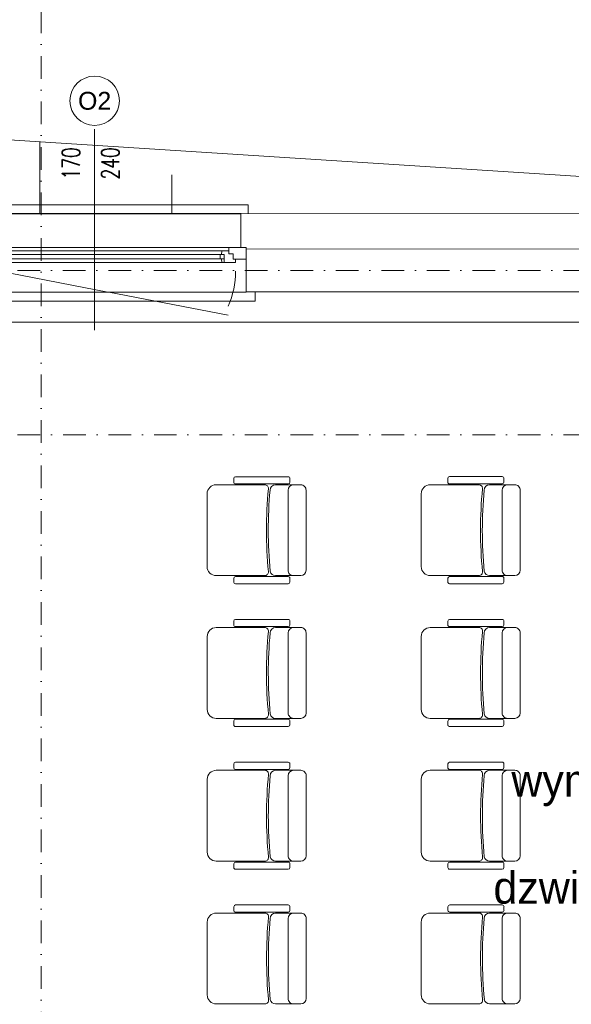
# Model space of a CAD drawing. Header units: centimetres. Extents: x -122 to 72759, y 3298 to 43172.
# Tile 81 of 243: x 34972 to 35281, y 11980 to 12532. Entities that reach past the tile are written whole.
import ezdxf
from ezdxf import colors
from ezdxf.entities.mleader import LeaderData, LeaderLine
from ezdxf.enums import TextEntityAlignment as Align
from ezdxf.lldxf.tags import DXFTag
from ezdxf.math import Vec2, Vec3

# ---------------------------------------------------------------- set-up
doc = ezdxf.new("R2010")
doc.units = ezdxf.units.CM
doc.header["$MEASUREMENT"] = 0
doc.linetypes.add('DASHDOT', pattern=[25.4, 12.7, -6.35, 0, -6.35])
doc.layers.get('0').update_dxf_attribs({"lineweight": 5})
for name, color, linetype, lineweight in [('0-LINIA CIENKA', 7, 'Continuous', 5), ('0-LINIA ŚREDNIA', 7, 'Continuous', 5), ('0-OSIE', 7, 'DASHDOT', 5), ('_ nowe meble', 7, 'Continuous', 5), ('_ ściany konstrukcyjne', 7, 'Continuous', 5), ('A_izol-termiczna', 7, 'ZIGZAG', 5), ('A_okna', 7, 'Continuous', 5), ('A_okna opis', 7, 'Continuous', 5), ('A_okna otwarcie', 7, 'DASH', 5), ('A_okna symbol', 7, 'Continuous', 5), ('A_parapety', 7, 'Continuous', 5), ('A_przerywane', 7, 'DASH', 5), ('A_sciany', 7, 'Continuous', 5), ('istniejące hatch', 7, 'Continuous', 5), ('KT_KLIM Opis', 7, 'Continuous', 9), ('ZZZ_Xref', 7, 'Continuous', 5)]:
    doc.layers.add(name, color=color, linetype=linetype, lineweight=lineweight)
doc.styles.add('Arial', font='arial.ttf', dxfattribs={"height": 450})
doc.styles.add('MBC_0250', font='txt', dxfattribs={"height": 250})
doc.styles.add('ROMANS', font='romans.shx', dxfattribs={"width": 0.8, "height": 15})
doc.styles.get("Standard").update_dxf_attribs({"font": 'ARIAL.TTF'})
tags = doc.linetypes.add('DASH', pattern=[15, 10, -5]).pattern_tags.tags
tags[6:7] = [DXFTag(74, 4), DXFTag(75, 0), DXFTag(340, '0'), DXFTag(46, 0.0), DXFTag(50, 0.0), DXFTag(44, 0.0), DXFTag(45, 0.0)]
tags[4:5] = [DXFTag(74, 4), DXFTag(75, 0), DXFTag(340, '0'), DXFTag(46, 0.0), DXFTag(50, 0.0), DXFTag(44, 0.0), DXFTag(45, 0.0)]
doc.linetypes.add('ZIGZAG', pattern='A,0.0001,-0.2,[131,ltypeshp.shx,S=0.2,R=0,X=-0.2,Y=0],-0.4,[131,ltypeshp.shx,S=0.2,R=180,X=0.2,Y=0],-0.2', length=0.8001)

# ---------------------------------------------------------------- blocks, each defined once
blk = doc.blocks.new('*U1227')
at = {"layer": 'A_okna symbol'}
blk.add_circle((0, 82.27), 13.85, dxfattribs=at)
at = {"layer": 'A_okna opis', "style": 'ROMANS', "width": 0.7}
for tag, p in [('H', (-3.76, 47.17)), ('S', (18.23, 47.17))]:
    blk.add_attdef(tag, text='', height=10, rotation=270, dxfattribs=at).set_placement(p, align=Align.TOP_CENTER)
at = {"layer": 'A_okna symbol', "style": 'Arial'}
blk.add_attdef('SYMBOL', text='', height=10, dxfattribs=at).set_placement((0, 82.27), align=Align.MIDDLE_CENTER)
at = {"layer": 'A_okna symbol'}
blk.add_attdef('HP=', (-11.63, -44.95), '', height=10, rotation=360, dxfattribs=at)
at = {"color": 7, "lineweight": 40, "true_color": 0xffffff}
blk.add_wipeout([(82, 19), (-82, 19), (-82, 0), (-85, 0), (-85, -25), (85, -25), (85, 0), (82, 0)], dxfattribs=at)
at = {"color": 8, "linetype": 'Continuous', "lineweight": 5}
blk.add_line((0, 66.42), (0, -46.34), dxfattribs=at)
for p, q in [((-85, 0), (-75.2, 0)), ((-85, -6.5), (-85, 0)), ((-75.2, 0), (-75.2, -3.5)), ((-75.2, -3.5), (-77.6, -3.5)), ((-77.6, -3.5), (-77.6, -6.5)), ((-75.2, -1.9), (-71.46, -1.9)), ((-70.39, -3.89), (-72.7, -3.89)), ((-72.7, -8.3), (-72.7, -3.89)), ((-71, -3.89), (-71.46, -1.9)), ((-70.39, -3.89), (-70.39, -6.3)), ((70.39, -3.89), (-70.39, -3.89)), ((70.39, -3.89), (72.7, -3.89)), ((70.39, -3.89), (70.39, -6.3)), ((71, -3.89), (71.46, -1.9)), ((75.2, -1.9), (71.46, -1.9)), ((72.7, -8.3), (72.7, -3.89)), ((85, 0), (75.2, 0)), ((75.2, 0), (75.2, -3.5)), ((75.2, -3.5), (77.6, -3.5)), ((77.6, -3.5), (77.6, -6.5)), ((85, -6.5), (85, 0)), ((-77.6, -6.5), (-85, -6.5)), ((-79, -8.3), (-79, -6.5)), ((-79, -8.3), (-71.44, -8.3)), ((-70.39, -6.3), (-72.7, -6.3)), ((-72.7, -8.3), (-72.7, -6.3)), ((-71, -6.3), (-71.44, -8.3)), ((-70.44, -6.3), (70.39, -6.3)), ((70.39, -6.3), (72.7, -6.3)), ((71, -6.3), (71.44, -8.3)), ((79, -8.3), (71.44, -8.3)), ((72.7, -8.3), (72.7, -6.3)), ((77.6, -6.5), (85, -6.5)), ((79, -8.3), (79, -6.5))]:
    blk.add_line(p, q)
at = {"lineweight": 5}
for p, q in [((75.2, 0), (-75.2, 0)), ((-71.46, -1.9), (71.46, -1.9)), ((-71.44, -8.3), (71.44, -8.3))]:
    blk.add_line(p, q, dxfattribs=at)
for points in [[(-82, 0), (-82, 19)], [(82, 0), (82, 19)]]:
    blk.add_lwpolyline(points)
at = {"layer": 'A_izol-termiczna', "linetype": 'Continuous'}
for p, q in [((-81, 0), (-85, 0)), ((81, 0), (85, 0))]:
    blk.add_line(p, q, dxfattribs=at)
at = {"layer": 'A_okna otwarcie', "ltscale": 0.5}
blk.add_line((79, -8.3), (-74.87, -37.88), dxfattribs=at)
blk.add_arc((-30.23, -13.24), 48.77, 180.0708, 203.7505, dxfattribs=at)
at = {"layer": 'A_parapety'}
for points in [[(-86, 19), (-86, 24), (86, 24), (86, 19)], [(-90, -25), (-90, -30), (90, -30), (90, -25)]]:
    blk.add_lwpolyline(points, dxfattribs=at)
at = {"layer": 'A_przerywane'}
for p, q in [((82, 19), (-82, 19)), ((85, -25), (-85, -25))]:
    blk.add_line(p, q, dxfattribs=at)
at = {"layer": 'A_sciany'}
for p, q in [((-85, -25), (-85, 0)), ((85, -25), (85, 0))]:
    blk.add_line(p, q, dxfattribs=at)
blk = doc.blocks.new('G$CA1DC9C89')
at = {"layer": '0-LINIA CIENKA', "lineweight": 5, "ltscale": 100}
for p, q in [((436.01, 1655.94), (463.31, 1655.94)), ((445.88, 1657.45), (445.88, 1659.47)), ((446.89, 1660.48), (476.33, 1660.48)), ((476.33, 1656.45), (446.89, 1656.45)), ((479.37, 1655.94), (469.28, 1655.94)), ((477.34, 1659.47), (477.34, 1657.46)), ((479.37, 1655.94), (483.4, 1655.94)), ((556.01, 1655.96), (583.31, 1655.97)), ((565.88, 1657.48), (565.88, 1659.49)), ((566.89, 1660.5), (596.33, 1660.5)), ((596.33, 1656.47), (566.89, 1656.47)), ((599.37, 1655.97), (589.28, 1655.97)), ((597.34, 1659.5), (597.34, 1657.48)), ((599.37, 1655.97), (603.4, 1655.97)), ((430.97, 1650.9), (430.97, 1610.06)), ((476.34, 1652.92), (476.35, 1608.05)), ((486.43, 1652.92), (486.43, 1608.05)), ((550.97, 1650.92), (550.97, 1610.08)), ((596.34, 1652.94), (596.35, 1608.07)), ((606.43, 1652.94), (606.43, 1608.07)), ((463.32, 1605.02), (436.01, 1605.02)), ((445.89, 1603.51), (445.89, 1601.49)), ((476.34, 1604.52), (446.9, 1604.52)), ((446.9, 1600.48), (476.34, 1600.48)), ((469.29, 1605.02), (479.37, 1605.02)), ((477.34, 1601.49), (477.34, 1603.51)), ((483.4, 1605.02), (479.37, 1605.02)), ((583.32, 1605.04), (556.01, 1605.04)), ((565.89, 1603.53), (565.89, 1601.51)), ((596.34, 1604.54), (566.9, 1604.54)), ((566.9, 1600.5), (596.34, 1600.51)), ((589.29, 1605.04), (599.37, 1605.04)), ((597.34, 1601.52), (597.34, 1603.53)), ((603.4, 1605.05), (599.37, 1605.04)), ((445.9, 1577.45), (445.9, 1579.47)), ((446.91, 1580.48), (476.35, 1580.48)), ((477.35, 1579.47), (477.35, 1577.46)), ((565.9, 1577.48), (565.9, 1579.49)), ((566.91, 1580.5), (596.35, 1580.5)), ((597.35, 1579.5), (597.35, 1577.48)), ((436.02, 1575.94), (463.33, 1575.94)), ((476.35, 1576.45), (446.91, 1576.45)), ((479.38, 1575.94), (469.3, 1575.94)), ((476.36, 1572.92), (476.36, 1528.05)), ((479.38, 1575.94), (483.41, 1575.94)), ((486.44, 1572.92), (486.44, 1528.05)), ((556.02, 1575.96), (583.33, 1575.97)), ((596.35, 1576.47), (566.91, 1576.47)), ((599.38, 1575.97), (589.3, 1575.97)), ((596.36, 1572.94), (596.36, 1528.07)), ((599.38, 1575.97), (603.41, 1575.97)), ((606.44, 1572.94), (606.44, 1528.07)), ((430.98, 1570.9), (430.98, 1530.06)), ((550.98, 1570.92), (550.98, 1530.08)), ((463.33, 1525.02), (436.03, 1525.02)), ((445.9, 1523.51), (445.9, 1521.49)), ((476.35, 1524.52), (446.91, 1524.52)), ((469.3, 1525.02), (479.39, 1525.02)), ((477.36, 1521.49), (477.36, 1523.51)), ((483.42, 1525.02), (479.39, 1525.02)), ((583.33, 1525.04), (556.03, 1525.04)), ((565.9, 1523.53), (565.9, 1521.51)), ((596.35, 1524.54), (566.91, 1524.54)), ((589.3, 1525.04), (599.39, 1525.04)), ((597.36, 1521.52), (597.36, 1523.53)), ((603.42, 1525.05), (599.39, 1525.04)), ((446.91, 1520.48), (476.35, 1520.48)), ((566.91, 1520.5), (596.35, 1520.51)), ((436.04, 1495.94), (463.34, 1495.94)), ((445.91, 1497.45), (445.91, 1499.47)), ((446.92, 1500.48), (476.36, 1500.48)), ((476.36, 1496.45), (446.92, 1496.45)), ((479.4, 1495.94), (469.31, 1495.94)), ((477.37, 1499.47), (477.37, 1497.46)), ((479.4, 1495.94), (483.43, 1495.94)), ((556.04, 1495.96), (583.34, 1495.97)), ((565.91, 1497.48), (565.91, 1499.49)), ((566.92, 1500.5), (596.36, 1500.5)), ((596.36, 1496.47), (566.92, 1496.47)), ((599.4, 1495.97), (589.31, 1495.97)), ((597.37, 1499.5), (597.37, 1497.48)), ((599.4, 1495.97), (603.43, 1495.97)), ((431, 1490.9), (431, 1450.06)), ((476.37, 1492.92), (476.38, 1448.05)), ((486.45, 1492.92), (486.46, 1448.05)), ((551, 1490.92), (551, 1450.08)), ((596.37, 1492.94), (596.38, 1448.07)), ((606.45, 1492.94), (606.46, 1448.07)), ((463.35, 1445.02), (436.04, 1445.02)), ((445.92, 1443.51), (445.92, 1441.49)), ((476.37, 1444.52), (446.93, 1444.52)), ((446.93, 1440.48), (476.37, 1440.48)), ((469.32, 1445.02), (479.4, 1445.02)), ((477.37, 1441.49), (477.37, 1443.51)), ((483.43, 1445.02), (479.4, 1445.02)), ((583.35, 1445.04), (556.04, 1445.04)), ((565.92, 1443.53), (565.92, 1441.51)), ((596.37, 1444.54), (566.93, 1444.54)), ((566.93, 1440.5), (596.37, 1440.51)), ((589.32, 1445.04), (599.4, 1445.04)), ((597.37, 1441.52), (597.37, 1443.53)), ((603.43, 1445.05), (599.4, 1445.04)), ((445.93, 1417.45), (445.93, 1419.47)), ((446.94, 1420.48), (476.38, 1420.48)), ((477.38, 1419.47), (477.38, 1417.46)), ((565.93, 1417.48), (565.93, 1419.49)), ((566.94, 1420.5), (596.38, 1420.5)), ((597.38, 1419.5), (597.38, 1417.48)), ((436.05, 1415.94), (463.36, 1415.94)), ((476.38, 1416.45), (446.94, 1416.45)), ((479.41, 1415.94), (469.33, 1415.94)), ((476.39, 1412.92), (476.39, 1368.05)), ((479.41, 1415.94), (483.44, 1415.94)), ((486.47, 1412.92), (486.47, 1368.05)), ((556.05, 1415.96), (583.36, 1415.97)), ((596.38, 1416.47), (566.94, 1416.47)), ((599.41, 1415.97), (589.33, 1415.97)), ((596.39, 1412.94), (596.39, 1368.07)), ((599.41, 1415.97), (603.44, 1415.97)), ((606.47, 1412.94), (606.47, 1368.07)), ((431.01, 1410.9), (431.01, 1370.06)), ((551.01, 1410.92), (551.01, 1370.08)), ((463.36, 1365.02), (436.06, 1365.02)), ((469.33, 1365.02), (479.42, 1365.02)), ((483.45, 1365.02), (479.42, 1365.02)), ((583.36, 1365.04), (556.06, 1365.04)), ((589.33, 1365.04), (599.42, 1365.04)), ((603.45, 1365.05), (599.42, 1365.04))]:
    blk.add_line(p, q, dxfattribs=at)
for centre, radius, start, end in [((436.01, 1650.9), 5.04, 90.0049, 180.0049), ((446.89, 1659.47), 1.01, 90.0049, 180.0049), ((446.89, 1657.45), 1.01, 180.0049, 270.0049), ((463.31, 1653.93), 2.02, 354.5863, 90.0049), ((469.28, 1652.92), 3.03, 90.0049, 180.0049), ((476.33, 1659.47), 1.01, 0.0049, 90.0049), ((476.33, 1657.46), 1.01, 270.0049, 0.0049), ((479.37, 1652.92), 3.03, 90.0049, 180.0049), ((483.4, 1652.92), 3.03, 0.0049, 90.0049), ((556.01, 1650.92), 5.04, 90.0049, 180.0049), ((566.89, 1659.49), 1.01, 90.0049, 180.0049), ((566.89, 1657.48), 1.01, 180.0049, 270.0049), ((583.31, 1653.95), 2.02, 354.5863, 90.0049), ((589.28, 1652.94), 3.03, 90.0049, 180.0049), ((596.33, 1659.5), 1.01, 0.0049, 90.0049), ((596.33, 1657.48), 1.01, 270.0049, 0.0049), ((599.37, 1652.94), 3.03, 90.0049, 180.0049), ((603.4, 1652.94), 3.03, 0.0049, 90.0049), ((710.47, 1630.5), 246.25, 174.5863, 185.4235), ((710.47, 1630.5), 245.24, 174.7559, 185.3849), ((830.47, 1630.53), 246.25, 174.5863, 185.4235), ((830.47, 1630.53), 245.24, 174.7559, 185.3849), ((436.01, 1610.06), 5.04, 180.0049, 270.0049), ((463.32, 1607.04), 2.02, 270.0049, 5.4235), ((469.29, 1608.05), 3.03, 190.6339, 270.0049), ((479.37, 1608.05), 3.03, 180.0049, 270.0049), ((483.4, 1608.05), 3.03, 270.0049, 0.0049), ((556.01, 1610.08), 5.04, 180.0049, 270.0049), ((583.32, 1607.06), 2.02, 270.0049, 5.4235), ((589.29, 1608.07), 3.03, 190.6339, 270.0049), ((599.37, 1608.07), 3.03, 180.0049, 270.0049), ((603.4, 1608.07), 3.03, 270.0049, 0.0049), ((446.9, 1603.51), 1.01, 90.0049, 180.0049), ((446.9, 1601.49), 1.01, 180.0049, 270.0049), ((476.34, 1603.51), 1.01, 0.0049, 90.0049), ((476.34, 1601.49), 1.01, 270.0049, 0.0049), ((566.9, 1603.53), 1.01, 90.0049, 180.0049), ((566.9, 1601.51), 1.01, 180.0049, 270.0049), ((596.34, 1603.53), 1.01, 0.0049, 90.0049), ((596.34, 1601.52), 1.01, 270.0049, 0.0049), ((446.91, 1579.47), 1.01, 90.0049, 180.0049), ((476.35, 1579.47), 1.01, 0.0049, 90.0049), ((566.91, 1579.49), 1.01, 90.0049, 180.0049), ((596.35, 1579.5), 1.01, 0.0049, 90.0049), ((436.02, 1570.9), 5.04, 90.0049, 180.0049), ((446.91, 1577.45), 1.01, 180.0049, 270.0049), ((463.33, 1573.93), 2.02, 354.5863, 90.0049), ((710.49, 1550.5), 246.25, 174.5863, 185.4235), ((710.49, 1550.5), 245.24, 174.7559, 185.3849), ((469.3, 1572.92), 3.03, 90.0049, 180.0049), ((476.35, 1577.46), 1.01, 270.0049, 0.0049), ((479.38, 1572.92), 3.03, 90.0049, 180.0049), ((483.41, 1572.92), 3.03, 0.0049, 90.0049), ((556.02, 1570.92), 5.04, 90.0049, 180.0049), ((566.91, 1577.48), 1.01, 180.0049, 270.0049), ((583.33, 1573.95), 2.02, 354.5863, 90.0049), ((830.49, 1550.53), 246.25, 174.5863, 185.4235), ((830.49, 1550.53), 245.24, 174.7559, 185.3849), ((589.3, 1572.94), 3.03, 90.0049, 180.0049), ((596.35, 1577.48), 1.01, 270.0049, 0.0049), ((599.38, 1572.94), 3.03, 90.0049, 180.0049), ((603.41, 1572.94), 3.03, 0.0049, 90.0049), ((436.03, 1530.06), 5.04, 180.0049, 270.0049), ((556.03, 1530.08), 5.04, 180.0049, 270.0049), ((446.91, 1523.51), 1.01, 90.0049, 180.0049), ((463.33, 1527.04), 2.02, 270.0049, 5.4235), ((469.3, 1528.05), 3.03, 190.6339, 270.0049), ((476.35, 1523.51), 1.01, 0.0049, 90.0049), ((479.39, 1528.05), 3.03, 180.0049, 270.0049), ((483.42, 1528.05), 3.03, 270.0049, 0.0049), ((566.91, 1523.53), 1.01, 90.0049, 180.0049), ((583.33, 1527.06), 2.02, 270.0049, 5.4235), ((589.3, 1528.07), 3.03, 190.6339, 270.0049), ((596.35, 1523.53), 1.01, 0.0049, 90.0049), ((599.39, 1528.07), 3.03, 180.0049, 270.0049), ((603.42, 1528.07), 3.03, 270.0049, 0.0049), ((446.91, 1521.49), 1.01, 180.0049, 270.0049), ((476.35, 1521.49), 1.01, 270.0049, 0.0049), ((566.91, 1521.51), 1.01, 180.0049, 270.0049), ((596.35, 1521.52), 1.01, 270.0049, 0.0049), ((436.04, 1490.9), 5.04, 90.0049, 180.0049), ((446.92, 1499.47), 1.01, 90.0049, 180.0049), ((446.92, 1497.45), 1.01, 180.0049, 270.0049), ((463.34, 1493.93), 2.02, 354.5863, 90.0049), ((469.31, 1492.92), 3.03, 90.0049, 180.0049), ((476.36, 1499.47), 1.01, 0.0049, 90.0049), ((476.36, 1497.46), 1.01, 270.0049, 0.0049), ((479.4, 1492.92), 3.03, 90.0049, 180.0049), ((483.43, 1492.92), 3.03, 0.0049, 90.0049), ((556.04, 1490.92), 5.04, 90.0049, 180.0049), ((566.92, 1499.49), 1.01, 90.0049, 180.0049), ((566.92, 1497.48), 1.01, 180.0049, 270.0049), ((583.34, 1493.95), 2.02, 354.5863, 90.0049), ((589.31, 1492.94), 3.03, 90.0049, 180.0049), ((596.36, 1499.5), 1.01, 0.0049, 90.0049), ((596.36, 1497.48), 1.01, 270.0049, 0.0049), ((599.4, 1492.94), 3.03, 90.0049, 180.0049), ((603.43, 1492.94), 3.03, 0.0049, 90.0049), ((710.5, 1470.5), 246.25, 174.5863, 185.4235), ((710.5, 1470.5), 245.24, 174.7559, 185.3849), ((830.5, 1470.53), 246.25, 174.5863, 185.4235), ((830.5, 1470.53), 245.24, 174.7559, 185.3849), ((436.04, 1450.06), 5.04, 180.0049, 270.0049), ((463.35, 1447.04), 2.02, 270.0049, 5.4235), ((469.32, 1448.05), 3.03, 190.6339, 270.0049), ((479.4, 1448.05), 3.03, 180.0049, 270.0049), ((483.43, 1448.05), 3.03, 270.0049, 0.0049), ((556.04, 1450.08), 5.04, 180.0049, 270.0049), ((583.35, 1447.06), 2.02, 270.0049, 5.4235), ((589.32, 1448.07), 3.03, 190.6339, 270.0049), ((599.4, 1448.07), 3.03, 180.0049, 270.0049), ((603.43, 1448.07), 3.03, 270.0049, 0.0049), ((446.93, 1443.51), 1.01, 90.0049, 180.0049), ((446.93, 1441.49), 1.01, 180.0049, 270.0049), ((476.37, 1443.51), 1.01, 0.0049, 90.0049), ((476.37, 1441.49), 1.01, 270.0049, 0.0049), ((566.93, 1443.53), 1.01, 90.0049, 180.0049), ((566.93, 1441.51), 1.01, 180.0049, 270.0049), ((596.37, 1443.53), 1.01, 0.0049, 90.0049), ((596.37, 1441.52), 1.01, 270.0049, 0.0049), ((446.94, 1419.47), 1.01, 90.0049, 180.0049), ((476.38, 1419.47), 1.01, 0.0049, 90.0049), ((566.94, 1419.49), 1.01, 90.0049, 180.0049), ((596.38, 1419.5), 1.01, 0.0049, 90.0049), ((436.05, 1410.9), 5.04, 90.0049, 180.0049), ((446.94, 1417.45), 1.01, 180.0049, 270.0049), ((463.36, 1413.93), 2.02, 354.5863, 90.0049), ((710.52, 1390.5), 246.25, 174.5863, 185.4235), ((710.52, 1390.5), 245.24, 174.7559, 185.3849), ((469.33, 1412.92), 3.03, 90.0049, 180.0049), ((476.38, 1417.46), 1.01, 270.0049, 0.0049), ((479.41, 1412.92), 3.03, 90.0049, 180.0049), ((483.44, 1412.92), 3.03, 0.0049, 90.0049), ((556.05, 1410.92), 5.04, 90.0049, 180.0049), ((566.94, 1417.48), 1.01, 180.0049, 270.0049), ((583.36, 1413.95), 2.02, 354.5863, 90.0049), ((830.52, 1390.53), 246.25, 174.5863, 185.4235), ((830.52, 1390.53), 245.24, 174.7559, 185.3849), ((589.33, 1412.94), 3.03, 90.0049, 180.0049), ((596.38, 1417.48), 1.01, 270.0049, 0.0049), ((599.41, 1412.94), 3.03, 90.0049, 180.0049), ((603.44, 1412.94), 3.03, 0.0049, 90.0049), ((436.06, 1370.06), 5.04, 180.0049, 270.0049), ((556.06, 1370.08), 5.04, 180.0049, 270.0049), ((463.36, 1367.04), 2.02, 270.0049, 5.4235), ((469.33, 1368.05), 3.03, 190.6339, 270.0049), ((479.42, 1368.05), 3.03, 180.0049, 270.0049), ((483.45, 1368.05), 3.03, 270.0049, 0.0049), ((583.36, 1367.06), 2.02, 270.0049, 5.4235), ((589.33, 1368.07), 3.03, 190.6339, 270.0049), ((599.42, 1368.07), 3.03, 180.0049, 270.0049), ((603.45, 1368.07), 3.03, 270.0049, 0.0049)]:
    blk.add_arc(centre, radius, start, end, dxfattribs=at)
at = {"layer": '0-LINIA ŚREDNIA', "lineweight": 5}
for points in [[(4125.09, 1983.15), (2204.61, 1983.1), (2204.61, 1807.98), (12.13, 1808.07), (12.13, 1744.12), (37.13, 1744.12), (37.13, 828.68), (12.13, 828.68), (12.13, 764.65), (305.88, 764.7), (305.85, 644.32)], [(4105.09, 1963.15), (2224.61, 1963.1), (2224.61, 1787.98), (57.13, 1788.07), (32.13, 1788.07), (32.13, 1764.12), (57.13, 1764.12), (57.13, 808.68), (32.13, 808.68), (32.13, 784.65), (162.24, 784.67)]]:
    blk.add_lwpolyline(points, dxfattribs=at)
at = {"layer": '0-OSIE', "lineweight": 5}
blk.add_lwpolyline([(-236.32, 1683.93), (4272.15, 1683.93)], dxfattribs=at)
at = {"layer": '_ ściany konstrukcyjne', "lineweight": 5}
for points in [[(4105.09, 1963.15), (2224.61, 1963.1), (2224.61, 1787.98), (32.13, 1788.07), (32.13, 1764.12), (57.13, 1764.12), (57.13, 808.68), (32.13, 808.68), (32.13, 784.65), (162.24, 784.67)], [(1745.97, 892.87), (1745.97, 808.68), (81.01, 808.68), (81.01, 1764.12), (1745.97, 1764.12), (1745.97, 1042.87)], [(1858.14, 1763.96), (81.13, 1764.07), (81.13, 808.65), (349.88, 808.7), (349.88, 644.32)], [(2224.64, 1764.03), (81.13, 1764.07), (81.13, 808.65), (349.88, 808.7), (349.88, 644.32)]]:
    blk.add_lwpolyline(points, dxfattribs=at)
at = {"layer": 'A_okna', "lineweight": 5}
ref = blk.add_blockref('*U1227', (367.9, 1788.86), dxfattribs=dict(at, xscale=-1, rotation=359.9999999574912))
ref.add_attrib('SYMBOL', 'O2', dxfattribs={"layer": 'A_okna symbol', "height": 9.996, "style": 'Arial'}).set_placement((367.9, 1871.13), align=Align.MIDDLE_CENTER)
ref.add_attrib('S', '170', dxfattribs={"layer": 'A_okna opis', "height": 10, "rotation": 90, "style": 'ROMANS', "width": 0.7}).set_placement((349.67, 1836.03), align=Align.TOP_CENTER)
ref.add_attrib('H', '240', dxfattribs={"layer": 'A_okna opis', "height": 10, "rotation": 90, "style": 'ROMANS', "width": 0.7}).set_placement((371.67, 1836.03), align=Align.TOP_CENTER)
blk.add_lwpolyline([(1746, 1747.13), (81.01, 1747.13)])
at = {"layer": '0-OSIE', "lineweight": 5}
for points in [[(337.88, 2227.68), (337.88, -10.39)], [(-236.34, 1776.07), (4272.13, 1776.07)]]:
    blk.add_lwpolyline(points, dxfattribs=at)
at = {"layer": '_ nowe meble', "lineweight": 5, "ltscale": 0.5}
for points in [[(-181.29, 764.41), (-181.29, 1867.44), (37.13, 1867.44), (964.14, 1808.03)], [(337.13, 1808.07), (337.13, 1848.21)], [(411.17, 1808.07), (411.17, 1829.68)]]:
    blk.add_lwpolyline(points, dxfattribs=at)
at = {"layer": 'istniejące hatch', "lineweight": 5, "ltscale": 0.5}
blk.add_lwpolyline([(1374.08, 1764.12), (452.64, 1764.12)], dxfattribs=at)

msp = doc.modelspace()

# ---------------------------------------------------------------- block references
at = {"layer": 'ZZZ_Xref'}
msp.add_blockref('G$CA1DC9C89', (34646.15529, 10615.38849), dxfattribs=at)

# ---------------------------------------------------------------- next in the draw order: leaders
at = {"layer": 'KT_KLIM Opis'}
ml = msp.add_multileader_mtext('Standard', dxfattribs=at)
ml.set_content('{\\C5; Jednostka wew\\Pwym=246x840x840\\Pwaga 24,5 kg\\Pdzwieku od 25-33dB\\P\\Q15;Qch=7,1kW\\P\\C1;Qc.o=8,0 kW\\Prz.sp  +4,8}', color=256, style='MBC_0250')
ml.set_leader_properties(color=256, linetype='Continuous', lineweight=0)
ml.build(insert=Vec2(0, 0))
ml.multileader.update_dxf_attribs({"dogleg_length": 0.03917, "arrow_head_size": 12.5, "scale": 100})
ctx = ml.context
ctx.base_point, ctx.scale, ctx.char_height, ctx.arrow_head_size, ctx.landing_gap_size, ctx.plane_origin = Vec3(35784.5857, 12172.60966), 100, 18, 12.5, 7.5, Vec3(34673.82887, 11672.55569)
ctx.text_align_type = 2
notes = []
notes.append((ctx, [(0, (1, 1, 0), (36029.16533, 12172.60966), (-1, 0), 3.9166, [(0, [(36104.5, 11907.90839)], 0, [])])]))
ctx.mtext.insert, ctx.mtext.width, ctx.mtext.alignment, ctx.mtext.line_spacing_factor, ctx.mtext.flow_direction = Vec3(36017.74873, 12184.1083), 269.0774305, 3, 1.00005, 5
ml = msp.add_multileader_mtext('Standard', dxfattribs=at)
ml.set_content('{\\C5; Jednostka wew\\Pwym=246x840x840\\Pwaga 24,5 kg\\Pdzwieku od 25-33dB\\P\\Q15;Qch=7,1kW\\P\\C1;Qc.o=8,0 kW\\Prz.sp  +4,8}', color=256, style='MBC_0250')
ml.set_leader_properties(color=256, linetype='Continuous', lineweight=0)
ml.build(insert=Vec2(0, 0))
ml.multileader.update_dxf_attribs({"dogleg_length": 0.03917, "arrow_head_size": 12.5, "scale": 100})
ctx = ml.context
ctx.base_point, ctx.scale, ctx.char_height, ctx.arrow_head_size, ctx.landing_gap_size, ctx.plane_origin = Vec3(35222.5857, 12133.10966), 100, 18, 12.5, 7.5, Vec3(34111.82887, 11633.05569)
ctx.text_align_type = 2
notes.append((ctx, [(0, (1, 1, 0), (35467.16533, 12133.10966), (-1, 0), 3.9166, [(0, [(35576, 11885.93568)], 0, [])])]))
ctx.mtext.insert, ctx.mtext.width, ctx.mtext.alignment, ctx.mtext.line_spacing_factor, ctx.mtext.flow_direction = Vec3(35455.74873, 12144.6083), 269.0774305, 3, 1.00005, 5
for ctx, leaders in notes:
    for number, flags, end, landing, length, lines in leaders:
        leader = LeaderData()
        leader.index, (leader.has_last_leader_line, leader.has_dogleg_vector, leader.attachment_direction) = number, flags
        leader.last_leader_point, leader.dogleg_vector, leader.dogleg_length = Vec3(end), Vec3(landing), length
        for number, points, colour, breaks in lines:
            line = LeaderLine()
            line.index, line.vertices, line.color, line.breaks = number, Vec3.list(points), colors.encode_raw_color(colour), breaks
            leader.lines.append(line)
        ctx.leaders.append(leader)

doc.saveas('drawing.dxf')
